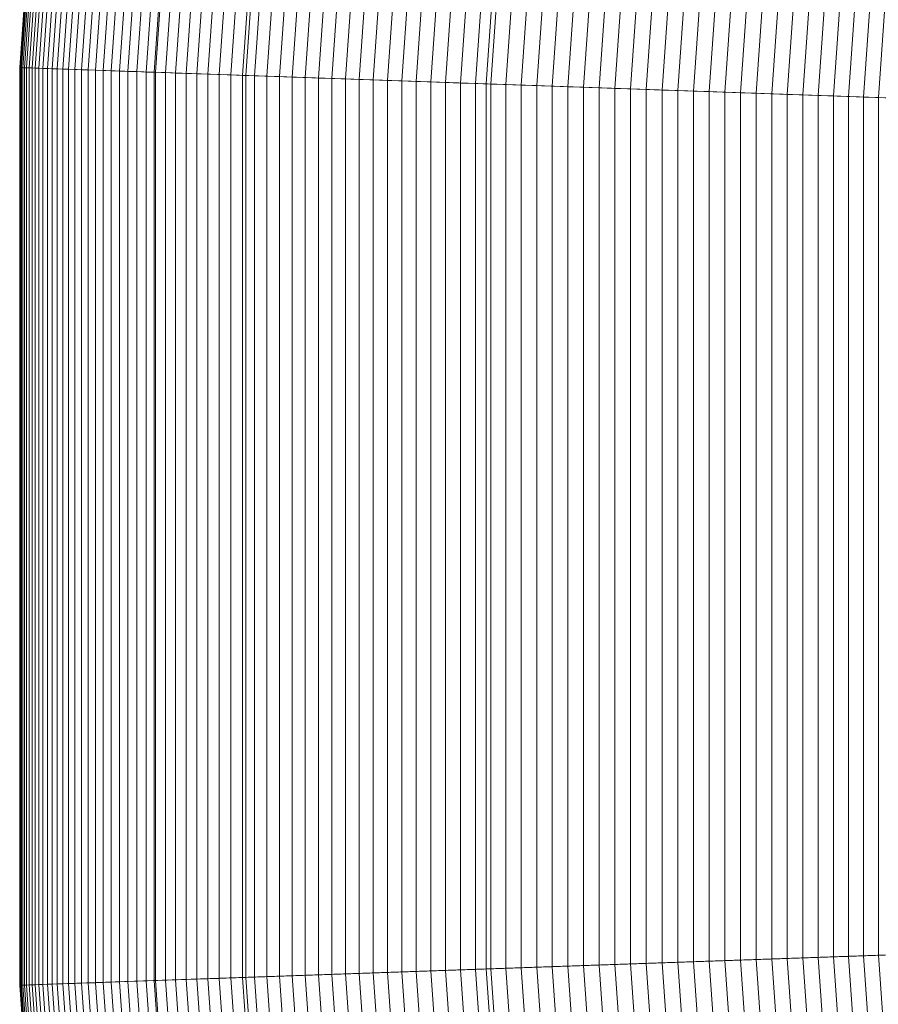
# Model space of a CAD drawing. Header units: centimetres. Extents: x -21.9 to 23.1, y -23 to 22.
# Tile 35 of 191: x -21.9 to -20.4, y -1.3 to 0.4. Entities that reach past the tile are written whole.
import ezdxf

# ---------------------------------------------------------------- set-up
doc = ezdxf.new("R2010")
doc.units = ezdxf.units.CM
doc.header["$LTSCALE"] = 2.54
doc.layers.add('Lucido design-1', color=7, linetype='Continuous')

# ---------------------------------------------------------------- blocks, each defined once
blk = doc.blocks.new('Gruppo-2-1')
at = {"color": 5, "linetype": 'Continuous', "lineweight": 9}
for points in [[(-21.784, 1.8408, -1001.3271), (-21.8935, 0.2749, -1001.3271), (-11.5099, -0.0877, -1001.3271), (-11.451, 0.7548, -1001.3271)], [(-21.784, 1.8408, -1010.1271), (-21.8935, 0.2749, -1010.1271), (-21.8935, 0.2749, -1001.3271), (-21.784, 1.8408, -1001.3271)], [(-20.9896, 1.7574, -1010.1271), (-21.0953, 0.247, -1010.1271), (-21.8935, 0.2749, -1010.1271), (-21.784, 1.8408, -1010.1271)], [(-21.784, 1.8408, -924.0271), (-21.8935, 0.2749, -924.0271), (-21.8932, 0.2749, -924.0001), (-21.7837, 1.8408, -924.0001)], [(-21.784, 1.8408, -940.9271), (-21.8935, 0.2749, -940.9271), (-21.8935, 0.2749, -924.0271), (-21.784, 1.8408, -924.0271)], [(-21.3991, 1.8004, -940.9271), (-21.5067, 0.2614, -940.9271), (-21.8935, 0.2749, -940.9271), (-21.784, 1.8408, -940.9271)], [(-21.7837, 1.8408, -924.0001), (-21.8932, 0.2749, -924.0001), (-21.8922, 0.2748, -923.9731), (-21.7827, 1.8407, -923.9731)], [(-21.7827, 1.8407, -923.9731), (-21.8922, 0.2748, -923.9731), (-21.8906, 0.2748, -923.9462), (-21.7811, 1.8405, -923.9462)], [(-21.7811, 1.8405, -923.9462), (-21.8906, 0.2748, -923.9462), (-21.8882, 0.2747, -923.9193), (-21.7788, 1.8403, -923.9193)], [(-21.7788, 1.8403, -923.9193), (-21.8882, 0.2747, -923.9193), (-21.8853, 0.2746, -923.8924), (-21.7758, 1.84, -923.8924)], [(-21.7758, 1.84, -923.8924), (-21.8853, 0.2746, -923.8924), (-21.8816, 0.2745, -923.8657), (-21.7722, 1.8396, -923.8657)], [(-21.7722, 1.8396, -923.8657), (-21.8816, 0.2745, -923.8657), (-21.8774, 0.2743, -923.839), (-21.7679, 1.8392, -923.839)], [(-21.7679, 1.8392, -923.839), (-21.8774, 0.2743, -923.839), (-21.8724, 0.2742, -923.8125), (-21.763, 1.8386, -923.8125)], [(-21.763, 1.8386, -923.8125), (-21.8724, 0.2742, -923.8125), (-21.8668, 0.274, -923.7861), (-21.7575, 1.8381, -923.7861)], [(-21.7575, 1.8381, -923.7861), (-21.8668, 0.274, -923.7861), (-21.8606, 0.2737, -923.7598), (-21.7513, 1.8374, -923.7598)], [(-21.7513, 1.8374, -923.7598), (-21.8606, 0.2737, -923.7598), (-21.8537, 0.2735, -923.7337), (-21.7444, 1.8367, -923.7337)], [(-21.7444, 1.8367, -923.7337), (-21.8537, 0.2735, -923.7337), (-21.8462, 0.2732, -923.7078), (-21.7369, 1.8359, -923.7078)], [(-21.7369, 1.8359, -923.7078), (-21.8462, 0.2732, -923.7078), (-21.8381, 0.273, -923.6821), (-21.7288, 1.835, -923.6821)], [(-21.7288, 1.835, -923.6821), (-21.8381, 0.273, -923.6821), (-21.8293, 0.2726, -923.6565), (-21.7201, 1.8341, -923.6565)], [(-21.7201, 1.8341, -923.6565), (-21.8293, 0.2726, -923.6565), (-21.8199, 0.2723, -923.6312), (-21.7107, 1.8331, -923.6312)], [(-21.7107, 1.8331, -923.6312), (-21.8199, 0.2723, -923.6312), (-21.8099, 0.272, -923.6062), (-21.7008, 1.8321, -923.6062)], [(-21.7008, 1.8321, -923.6062), (-21.8099, 0.272, -923.6062), (-21.7992, 0.2716, -923.5814), (-21.6902, 1.831, -923.5814)], [(-21.6902, 1.831, -923.5814), (-21.7992, 0.2716, -923.5814), (-21.788, 0.2712, -923.5568), (-21.679, 1.8298, -923.5568)], [(-21.679, 1.8298, -923.5568), (-21.788, 0.2712, -923.5568), (-21.7762, 0.2708, -923.5326), (-21.6672, 1.8286, -923.5326)], [(-21.6672, 1.8286, -923.5326), (-21.7762, 0.2708, -923.5326), (-21.7638, 0.2704, -923.5086), (-21.6549, 1.8273, -923.5086)], [(-21.6549, 1.8273, -923.5086), (-21.7638, 0.2704, -923.5086), (-21.7507, 0.2699, -923.485), (-21.6419, 1.8259, -923.485)], [(-21.6419, 1.8259, -923.485), (-21.7507, 0.2699, -923.485), (-21.7372, 0.2694, -923.4616), (-21.6284, 1.8245, -923.4616)], [(-21.6284, 1.8245, -923.4616), (-21.7372, 0.2694, -923.4616), (-21.723, 0.2689, -923.4387), (-21.6143, 1.823, -923.4387)], [(-21.6143, 1.823, -923.4387), (-21.723, 0.2689, -923.4387), (-21.7083, 0.2684, -923.416), (-21.5997, 1.8215, -923.416)], [(-21.5997, 1.8215, -923.416), (-21.7083, 0.2684, -923.416), (-21.693, 0.2679, -923.3938), (-21.5845, 1.8199, -923.3938)], [(-21.5845, 1.8199, -923.3938), (-21.693, 0.2679, -923.3938), (-21.6772, 0.2673, -923.3719), (-21.5688, 1.8182, -923.3719)], [(-21.5688, 1.8182, -923.3719), (-21.6772, 0.2673, -923.3719), (-21.6609, 0.2668, -923.3504), (-21.5525, 1.8165, -923.3504)], [(-21.5553, 1.8168, -941.3271), (-21.6637, 0.2669, -941.3271), (-21.6637, 0.2669, -1000.9271), (-21.5553, 1.8168, -1000.9271)], [(-21.3991, 1.8004, -941.3271), (-21.5067, 0.2614, -941.3271), (-21.6637, 0.2669, -941.3271), (-21.5553, 1.8168, -941.3271)], [(-21.5553, 1.8168, -1000.9271), (-21.6637, 0.2669, -1000.9271), (-21.5067, 0.2614, -1000.9271), (-21.3991, 1.8004, -1000.9271)], [(-21.5525, 1.8165, -923.3504), (-21.6609, 0.2668, -923.3504), (-21.644, 0.2662, -923.3293), (-21.5358, 1.8148, -923.3293)], [(-21.5358, 1.8148, -923.3293), (-21.644, 0.2662, -923.3293), (-21.6267, 0.2656, -923.3087), (-21.5185, 1.8129, -923.3087)], [(-21.5185, 1.8129, -923.3087), (-21.6267, 0.2656, -923.3087), (-21.6088, 0.2649, -923.2885), (-21.5007, 1.8111, -923.2885)], [(-21.5007, 1.8111, -923.2885), (-21.6088, 0.2649, -923.2885), (-21.5904, 0.2643, -923.2687), (-21.4824, 1.8091, -923.2687)], [(-21.4824, 1.8091, -923.2687), (-21.5904, 0.2643, -923.2687), (-21.5716, 0.2636, -923.2494), (-21.4637, 1.8072, -923.2494)], [(-21.4637, 1.8072, -923.2494), (-21.5716, 0.2636, -923.2494), (-21.5523, 0.263, -923.2305), (-21.4445, 1.8052, -923.2305)], [(-21.4445, 1.8052, -923.2305), (-21.5523, 0.263, -923.2305), (-21.5325, 0.2623, -923.2122), (-21.4248, 1.8031, -923.2122)], [(-21.4248, 1.8031, -923.2122), (-21.5325, 0.2623, -923.2122), (-21.5123, 0.2616, -923.1943), (-21.4047, 1.801, -923.1943)], [(-21.4047, 1.801, -923.1943), (-21.5123, 0.2616, -923.1943), (-21.4917, 0.2609, -923.1769), (-21.3841, 1.7988, -923.1769)], [(-21.3991, 1.8004, -940.4271), (-21.5067, 0.2614, -940.4271), (-21.5067, 0.2614, -941.3271), (-21.3991, 1.8004, -941.3271)], [(-9.3625, 0.5353, -940.4271), (-9.4111, -0.161, -940.4271), (-21.5067, 0.2614, -940.4271), (-21.3991, 1.8004, -940.4271)], [(-21.3991, 1.8004, -1001.3271), (-21.5067, 0.2614, -1001.3271), (-11.5099, -0.0877, -1001.3271), (-11.451, 0.7548, -1001.3271)], [(-21.3991, 1.8004, -1000.9271), (-21.5067, 0.2614, -1000.9271), (-21.5067, 0.2614, -1001.3271), (-21.3991, 1.8004, -1001.3271)], [(-21.3991, 1.8004, -940.4271), (-21.5067, 0.2614, -940.4271), (-21.5067, 0.2614, -940.9271), (-21.3991, 1.8004, -940.9271)], [(-9.3625, 0.5353, -940.4271), (-9.4111, -0.161, -940.4271), (-21.5067, 0.2614, -940.4271), (-21.3991, 1.8004, -940.4271)], [(-21.3841, 1.7988, -923.1769), (-21.4917, 0.2609, -923.1769), (-21.4706, 0.2601, -923.16), (-21.3632, 1.7966, -923.16)], [(-21.3632, 1.7966, -923.16), (-21.4706, 0.2601, -923.16), (-21.4492, 0.2594, -923.1437), (-21.3418, 1.7944, -923.1437)], [(-21.3418, 1.7944, -923.1437), (-21.4492, 0.2594, -923.1437), (-21.4273, 0.2586, -923.1279), (-21.3201, 1.7921, -923.1279)], [(-21.3201, 1.7921, -923.1279), (-21.4273, 0.2586, -923.1279), (-21.405, 0.2578, -923.1126), (-21.2979, 1.7898, -923.1126)], [(-21.2979, 1.7898, -923.1126), (-21.405, 0.2578, -923.1126), (-21.3824, 0.257, -923.0979), (-21.2754, 1.7874, -923.0979)], [(-21.2754, 1.7874, -923.0979), (-21.3824, 0.257, -923.0979), (-21.3595, 0.2562, -923.0837), (-21.2526, 1.785, -923.0837)], [(-21.2526, 1.785, -923.0837), (-21.3595, 0.2562, -923.0837), (-21.3362, 0.2554, -923.0701), (-21.2294, 1.7825, -923.0701)], [(-21.2294, 1.7825, -923.0701), (-21.3362, 0.2554, -923.0701), (-21.3125, 0.2546, -923.0571), (-21.2059, 1.7801, -923.0571)], [(-21.2059, 1.7801, -923.0571), (-21.3125, 0.2546, -923.0571), (-21.2886, 0.2538, -923.0447), (-21.182, 1.7776, -923.0447)], [(-21.182, 1.7776, -923.0447), (-21.2886, 0.2538, -923.0447), (-21.2643, 0.2529, -923.0328), (-21.1579, 1.775, -923.0328)], [(-21.1579, 1.775, -923.0328), (-21.2643, 0.2529, -923.0328), (-21.2398, 0.2521, -923.0216), (-21.1335, 1.7725, -923.0216)], [(-21.1335, 1.7725, -923.0216), (-21.2398, 0.2521, -923.0216), (-21.215, 0.2512, -923.011), (-21.1088, 1.7699, -923.011)], [(-21.1088, 1.7699, -923.011), (-21.215, 0.2512, -923.011), (-21.19, 0.2503, -923.0009), (-21.0839, 1.7673, -923.0009)], [(-21.0839, 1.7673, -923.0009), (-21.19, 0.2503, -923.0009), (-21.1647, 0.2494, -922.9915), (-21.0587, 1.7646, -922.9915)], [(-21.0587, 1.7646, -922.9915), (-21.1647, 0.2494, -922.9915), (-21.1392, 0.2485, -922.9828), (-21.0334, 1.7619, -922.9828)], [(-21.0334, 1.7619, -922.9828), (-21.1392, 0.2485, -922.9828), (-21.1135, 0.2476, -922.9746), (-21.0078, 1.7593, -922.9746)], [(-21.0078, 1.7593, -922.9746), (-21.1135, 0.2476, -922.9746), (-21.0876, 0.2467, -922.9671), (-20.982, 1.7565, -922.9671)], [(-20.9896, 1.7574, -1010.9271), (-21.0953, 0.247, -1010.9271), (-21.0953, 0.247, -1010.1271), (-20.9896, 1.7574, -1010.1271)], [(-11.451, 0.7548, -1010.9271), (-11.5099, -0.0877, -1010.9271), (-21.0953, 0.247, -1010.9271), (-20.9896, 1.7574, -1010.9271)], [(-20.982, 1.7565, -922.9671), (-21.0876, 0.2467, -922.9671), (-21.0615, 0.2458, -922.9602), (-20.956, 1.7538, -922.9602)], [(-20.956, 1.7538, -922.9602), (-21.0615, 0.2458, -922.9602), (-21.0352, 0.2449, -922.954), (-20.9299, 1.7511, -922.954)], [(-20.9299, 1.7511, -922.954), (-21.0352, 0.2449, -922.954), (-21.0088, 0.244, -922.9484), (-20.9036, 1.7483, -922.9484)], [(-20.9036, 1.7483, -922.9484), (-21.0088, 0.244, -922.9484), (-20.9823, 0.2431, -922.9434), (-20.8772, 1.7455, -922.9434)], [(-20.8772, 1.7455, -922.9434), (-20.9823, 0.2431, -922.9434), (-20.9557, 0.2421, -922.9392), (-20.8507, 1.7428, -922.9392)], [(-20.8507, 1.7428, -922.9392), (-20.9557, 0.2421, -922.9392), (-20.9289, 0.2412, -922.9355), (-20.8241, 1.74, -922.9355)], [(-20.8241, 1.74, -922.9355), (-20.9289, 0.2412, -922.9355), (-20.9021, 0.2403, -922.9325), (-20.7975, 1.7372, -922.9325)], [(-20.7975, 1.7372, -922.9325), (-20.9021, 0.2403, -922.9325), (-20.8753, 0.2393, -922.9302), (-20.7707, 1.7343, -922.9302)], [(-20.7707, 1.7343, -922.9302), (-20.8753, 0.2393, -922.9302), (-20.8483, 0.2384, -922.9286), (-20.7439, 1.7315, -922.9286)], [(-20.7439, 1.7315, -922.9286), (-20.8483, 0.2384, -922.9286), (-20.8214, 0.2374, -922.9276), (-20.7171, 1.7287, -922.9276)], [(-20.7171, 1.7287, -922.9276), (-20.8214, 0.2374, -922.9276), (-20.7944, 0.2365, -922.9271), (-20.6903, 1.7259, -922.9271)], [(-20.6903, 1.7259, -922.9271), (-20.7944, 0.2365, -922.9271), (-20.6903, 1.7259, -922.9271)], [(-20.6903, 1.7259, -922.9271), (-20.7944, 0.2365, -922.9271), (-20.7944, 0.2365, -922.9271)], [(-20.6903, 1.7259, -922.9271), (-20.7944, 0.2365, -922.9271), (-20.7674, 0.2356, -922.9276), (-20.6634, 1.7231, -922.9276)], [(-20.6634, 1.7231, -922.9276), (-20.7674, 0.2356, -922.9276), (-20.7405, 0.2346, -922.9286), (-20.6366, 1.7202, -922.9286)], [(-20.6366, 1.7202, -922.9286), (-20.7405, 0.2346, -922.9286), (-20.7135, 0.2337, -922.9302), (-20.6098, 1.7174, -922.9302)], [(-20.6098, 1.7174, -922.9302), (-20.7135, 0.2337, -922.9302), (-20.6867, 0.2327, -922.9325), (-20.583, 1.7146, -922.9325)], [(-20.583, 1.7146, -922.9325), (-20.6867, 0.2327, -922.9325), (-20.6599, 0.2318, -922.9355), (-20.5564, 1.7118, -922.9355)], [(-20.5564, 1.7118, -922.9355), (-20.6599, 0.2318, -922.9355), (-20.6331, 0.2309, -922.9392), (-20.5298, 1.709, -922.9392)], [(-20.5298, 1.709, -922.9392), (-20.6331, 0.2309, -922.9392), (-20.6065, 0.2299, -922.9434), (-20.5033, 1.7062, -922.9434)], [(-20.5033, 1.7062, -922.9434), (-20.6065, 0.2299, -922.9434), (-20.58, 0.229, -922.9484), (-20.4769, 1.7035, -922.9484)], [(-20.4769, 1.7035, -922.9484), (-20.58, 0.229, -922.9484), (-20.5536, 0.2281, -922.954), (-20.4506, 1.7007, -922.954)], [(-20.4506, 1.7007, -922.954), (-20.5536, 0.2281, -922.954), (-20.5273, 0.2272, -922.9602), (-20.4245, 1.698, -922.9602)], [(-20.4245, 1.698, -922.9602), (-20.5273, 0.2272, -922.9602), (-20.5012, 0.2263, -922.9671), (-20.3985, 1.6952, -922.9671)], [(-20.3985, 1.6952, -922.9671), (-20.5012, 0.2263, -922.9671), (-20.4753, 0.2254, -922.9746), (-20.3727, 1.6925, -922.9746)], [(-20.3727, 1.6925, -922.9746), (-20.4753, 0.2254, -922.9746), (-20.4496, 0.2245, -922.9828), (-20.3472, 1.6898, -922.9828)], [(-20.3472, 1.6898, -922.9828), (-20.4496, 0.2245, -922.9828), (-20.4241, 0.2236, -922.9915), (-20.3218, 1.6872, -922.9915)], [(-21.8935, 0.2749, -1001.3271), (-21.8935, -1.2949, -1001.3271), (-11.5099, -0.9323, -1001.3271), (-11.5099, -0.0877, -1001.3271)], [(-21.8935, 0.2749, -1010.1271), (-21.8935, -1.2949, -1010.1271), (-21.8935, -1.2949, -1001.3271), (-21.8935, 0.2749, -1001.3271)], [(-21.0953, 0.247, -1010.1271), (-21.0953, -1.267, -1010.1271), (-21.8935, -1.2949, -1010.1271), (-21.8935, 0.2749, -1010.1271)], [(-21.8935, 0.2749, -924.0271), (-21.8935, -1.2949, -924.0271), (-21.8932, -1.2949, -924.0001), (-21.8932, 0.2749, -924.0001)], [(-21.8935, 0.2749, -940.9271), (-21.8935, -1.2949, -940.9271), (-21.8935, -1.2949, -924.0271), (-21.8935, 0.2749, -924.0271)], [(-21.5067, 0.2614, -940.9271), (-21.5067, -1.2814, -940.9271), (-21.8935, -1.2949, -940.9271), (-21.8935, 0.2749, -940.9271)], [(-21.8932, 0.2749, -924.0001), (-21.8932, -1.2949, -924.0001), (-21.8922, -1.2948, -923.9731), (-21.8922, 0.2748, -923.9731)], [(-21.8922, 0.2748, -923.9731), (-21.8922, -1.2948, -923.9731), (-21.8906, -1.2948, -923.9462), (-21.8906, 0.2748, -923.9462)], [(-21.8906, 0.2748, -923.9462), (-21.8906, -1.2948, -923.9462), (-21.8882, -1.2947, -923.9193), (-21.8882, 0.2747, -923.9193)], [(-21.8882, 0.2747, -923.9193), (-21.8882, -1.2947, -923.9193), (-21.8853, -1.2946, -923.8924), (-21.8853, 0.2746, -923.8924)], [(-21.8853, 0.2746, -923.8924), (-21.8853, -1.2946, -923.8924), (-21.8816, -1.2945, -923.8657), (-21.8816, 0.2745, -923.8657)], [(-21.8816, 0.2745, -923.8657), (-21.8816, -1.2945, -923.8657), (-21.8774, -1.2943, -923.839), (-21.8774, 0.2743, -923.839)], [(-21.8774, 0.2743, -923.839), (-21.8774, -1.2943, -923.839), (-21.8724, -1.2942, -923.8125), (-21.8724, 0.2742, -923.8125)], [(-21.8724, 0.2742, -923.8125), (-21.8724, -1.2942, -923.8125), (-21.8668, -1.294, -923.7861), (-21.8668, 0.274, -923.7861)], [(-21.8668, 0.274, -923.7861), (-21.8668, -1.294, -923.7861), (-21.8606, -1.2937, -923.7598), (-21.8606, 0.2737, -923.7598)], [(-21.8606, 0.2737, -923.7598), (-21.8606, -1.2937, -923.7598), (-21.8537, -1.2935, -923.7337), (-21.8537, 0.2735, -923.7337)], [(-21.8537, 0.2735, -923.7337), (-21.8537, -1.2935, -923.7337), (-21.8462, -1.2932, -923.7078), (-21.8462, 0.2732, -923.7078)], [(-21.8462, 0.2732, -923.7078), (-21.8462, -1.2932, -923.7078), (-21.8381, -1.293, -923.6821), (-21.8381, 0.273, -923.6821)], [(-21.8381, 0.273, -923.6821), (-21.8381, -1.293, -923.6821), (-21.8293, -1.2926, -923.6565), (-21.8293, 0.2726, -923.6565)], [(-21.8293, 0.2726, -923.6565), (-21.8293, -1.2926, -923.6565), (-21.8199, -1.2923, -923.6312), (-21.8199, 0.2723, -923.6312)], [(-21.8199, 0.2723, -923.6312), (-21.8199, -1.2923, -923.6312), (-21.8099, -1.292, -923.6062), (-21.8099, 0.272, -923.6062)], [(-21.8099, 0.272, -923.6062), (-21.8099, -1.292, -923.6062), (-21.7992, -1.2916, -923.5814), (-21.7992, 0.2716, -923.5814)], [(-21.7992, 0.2716, -923.5814), (-21.7992, -1.2916, -923.5814), (-21.788, -1.2912, -923.5568), (-21.788, 0.2712, -923.5568)], [(-21.788, 0.2712, -923.5568), (-21.788, -1.2912, -923.5568), (-21.7762, -1.2908, -923.5326), (-21.7762, 0.2708, -923.5326)], [(-21.7762, 0.2708, -923.5326), (-21.7762, -1.2908, -923.5326), (-21.7638, -1.2904, -923.5086), (-21.7638, 0.2704, -923.5086)], [(-21.7638, 0.2704, -923.5086), (-21.7638, -1.2904, -923.5086), (-21.7507, -1.2899, -923.485), (-21.7507, 0.2699, -923.485)], [(-21.7507, 0.2699, -923.485), (-21.7507, -1.2899, -923.485), (-21.7372, -1.2894, -923.4616), (-21.7372, 0.2694, -923.4616)], [(-21.7372, 0.2694, -923.4616), (-21.7372, -1.2894, -923.4616), (-21.723, -1.2889, -923.4387), (-21.723, 0.2689, -923.4387)], [(-21.723, 0.2689, -923.4387), (-21.723, -1.2889, -923.4387), (-21.7083, -1.2884, -923.416), (-21.7083, 0.2684, -923.416)], [(-21.7083, 0.2684, -923.416), (-21.7083, -1.2884, -923.416), (-21.693, -1.2879, -923.3938), (-21.693, 0.2679, -923.3938)], [(-21.693, 0.2679, -923.3938), (-21.693, -1.2879, -923.3938), (-21.6772, -1.2873, -923.3719), (-21.6772, 0.2673, -923.3719)], [(-21.6772, 0.2673, -923.3719), (-21.6772, -1.2873, -923.3719), (-21.6609, -1.2868, -923.3504), (-21.6609, 0.2668, -923.3504)], [(-21.6637, 0.2669, -941.3271), (-21.6637, -1.2869, -941.3271), (-21.6637, -1.2869, -1000.9271), (-21.6637, 0.2669, -1000.9271)], [(-21.5067, 0.2614, -941.3271), (-21.5067, -1.2814, -941.3271), (-21.6637, -1.2869, -941.3271), (-21.6637, 0.2669, -941.3271)], [(-21.6637, 0.2669, -1000.9271), (-21.6637, -1.2869, -1000.9271), (-21.5067, -1.2814, -1000.9271), (-21.5067, 0.2614, -1000.9271)], [(-21.6609, 0.2668, -923.3504), (-21.6609, -1.2868, -923.3504), (-21.644, -1.2862, -923.3293), (-21.644, 0.2662, -923.3293)], [(-21.644, 0.2662, -923.3293), (-21.644, -1.2862, -923.3293), (-21.6267, -1.2856, -923.3087), (-21.6267, 0.2656, -923.3087)], [(-21.6267, 0.2656, -923.3087), (-21.6267, -1.2856, -923.3087), (-21.6088, -1.2849, -923.2885), (-21.6088, 0.2649, -923.2885)], [(-21.6088, 0.2649, -923.2885), (-21.6088, -1.2849, -923.2885), (-21.5904, -1.2843, -923.2687), (-21.5904, 0.2643, -923.2687)], [(-21.5904, 0.2643, -923.2687), (-21.5904, -1.2843, -923.2687), (-21.5716, -1.2836, -923.2494), (-21.5716, 0.2636, -923.2494)], [(-21.5716, 0.2636, -923.2494), (-21.5716, -1.2836, -923.2494), (-21.5523, -1.283, -923.2305), (-21.5523, 0.263, -923.2305)], [(-21.5523, 0.263, -923.2305), (-21.5523, -1.283, -923.2305), (-21.5325, -1.2823, -923.2122), (-21.5325, 0.2623, -923.2122)], [(-21.5325, 0.2623, -923.2122), (-21.5325, -1.2823, -923.2122), (-21.5123, -1.2816, -923.1943), (-21.5123, 0.2616, -923.1943)], [(-21.5123, 0.2616, -923.1943), (-21.5123, -1.2816, -923.1943), (-21.4917, -1.2809, -923.1769), (-21.4917, 0.2609, -923.1769)], [(-21.5067, 0.2614, -940.4271), (-21.5067, -1.2814, -940.4271), (-21.5067, -1.2814, -941.3271), (-21.5067, 0.2614, -941.3271)], [(-9.4111, -0.161, -940.4271), (-9.4111, -0.859, -940.4271), (-21.5067, -1.2814, -940.4271), (-21.5067, 0.2614, -940.4271)], [(-21.5067, 0.2614, -1001.3271), (-21.5067, -1.2814, -1001.3271), (-11.5099, -0.9323, -1001.3271), (-11.5099, -0.0877, -1001.3271)], [(-21.5067, 0.2614, -1000.9271), (-21.5067, -1.2814, -1000.9271), (-21.5067, -1.2814, -1001.3271), (-21.5067, 0.2614, -1001.3271)], [(-21.5067, 0.2614, -940.4271), (-21.5067, -1.2814, -940.4271), (-21.5067, -1.2814, -940.9271), (-21.5067, 0.2614, -940.9271)], [(-9.4111, -0.161, -940.4271), (-9.4111, -0.859, -940.4271), (-21.5067, -1.2814, -940.4271), (-21.5067, 0.2614, -940.4271)], [(-21.4917, 0.2609, -923.1769), (-21.4917, -1.2809, -923.1769), (-21.4706, -1.2801, -923.16), (-21.4706, 0.2601, -923.16)], [(-21.4706, 0.2601, -923.16), (-21.4706, -1.2801, -923.16), (-21.4492, -1.2794, -923.1437), (-21.4492, 0.2594, -923.1437)], [(-21.4492, 0.2594, -923.1437), (-21.4492, -1.2794, -923.1437), (-21.4273, -1.2786, -923.1279), (-21.4273, 0.2586, -923.1279)], [(-21.4273, 0.2586, -923.1279), (-21.4273, -1.2786, -923.1279), (-21.405, -1.2778, -923.1126), (-21.405, 0.2578, -923.1126)], [(-21.405, 0.2578, -923.1126), (-21.405, -1.2778, -923.1126), (-21.3824, -1.277, -923.0979), (-21.3824, 0.257, -923.0979)], [(-21.3824, 0.257, -923.0979), (-21.3824, -1.277, -923.0979), (-21.3595, -1.2762, -923.0837), (-21.3595, 0.2562, -923.0837)], [(-21.3595, 0.2562, -923.0837), (-21.3595, -1.2762, -923.0837), (-21.3362, -1.2754, -923.0701), (-21.3362, 0.2554, -923.0701)], [(-21.3362, 0.2554, -923.0701), (-21.3362, -1.2754, -923.0701), (-21.3125, -1.2746, -923.0571), (-21.3125, 0.2546, -923.0571)], [(-21.3125, 0.2546, -923.0571), (-21.3125, -1.2746, -923.0571), (-21.2886, -1.2738, -923.0447), (-21.2886, 0.2538, -923.0447)], [(-21.2886, 0.2538, -923.0447), (-21.2886, -1.2738, -923.0447), (-21.2643, -1.2729, -923.0328), (-21.2643, 0.2529, -923.0328)], [(-21.2643, 0.2529, -923.0328), (-21.2643, -1.2729, -923.0328), (-21.2398, -1.2721, -923.0216), (-21.2398, 0.2521, -923.0216)], [(-21.2398, 0.2521, -923.0216), (-21.2398, -1.2721, -923.0216), (-21.215, -1.2712, -923.011), (-21.215, 0.2512, -923.011)], [(-21.215, 0.2512, -923.011), (-21.215, -1.2712, -923.011), (-21.19, -1.2703, -923.0009), (-21.19, 0.2503, -923.0009)], [(-21.19, 0.2503, -923.0009), (-21.19, -1.2703, -923.0009), (-21.1647, -1.2694, -922.9915), (-21.1647, 0.2494, -922.9915)], [(-21.1647, 0.2494, -922.9915), (-21.1647, -1.2694, -922.9915), (-21.1392, -1.2685, -922.9828), (-21.1392, 0.2485, -922.9828)], [(-21.1392, 0.2485, -922.9828), (-21.1392, -1.2685, -922.9828), (-21.1135, -1.2676, -922.9746), (-21.1135, 0.2476, -922.9746)], [(-21.1135, 0.2476, -922.9746), (-21.1135, -1.2676, -922.9746), (-21.0876, -1.2667, -922.9671), (-21.0876, 0.2467, -922.9671)], [(-21.0953, 0.247, -1010.9271), (-21.0953, -1.267, -1010.9271), (-21.0953, -1.267, -1010.1271), (-21.0953, 0.247, -1010.1271)], [(-11.5099, -0.0877, -1010.9271), (-11.5099, -0.9323, -1010.9271), (-21.0953, -1.267, -1010.9271), (-21.0953, 0.247, -1010.9271)], [(-21.0876, 0.2467, -922.9671), (-21.0876, -1.2667, -922.9671), (-21.0615, -1.2658, -922.9602), (-21.0615, 0.2458, -922.9602)], [(-21.0615, 0.2458, -922.9602), (-21.0615, -1.2658, -922.9602), (-21.0352, -1.2649, -922.954), (-21.0352, 0.2449, -922.954)], [(-21.0352, 0.2449, -922.954), (-21.0352, -1.2649, -922.954), (-21.0088, -1.264, -922.9484), (-21.0088, 0.244, -922.9484)], [(-21.0088, 0.244, -922.9484), (-21.0088, -1.264, -922.9484), (-20.9823, -1.2631, -922.9434), (-20.9823, 0.2431, -922.9434)], [(-20.9823, 0.2431, -922.9434), (-20.9823, -1.2631, -922.9434), (-20.9557, -1.2621, -922.9392), (-20.9557, 0.2421, -922.9392)], [(-20.9557, 0.2421, -922.9392), (-20.9557, -1.2621, -922.9392), (-20.9289, -1.2612, -922.9355), (-20.9289, 0.2412, -922.9355)], [(-20.9289, 0.2412, -922.9355), (-20.9289, -1.2612, -922.9355), (-20.9021, -1.2603, -922.9325), (-20.9021, 0.2403, -922.9325)], [(-20.9021, 0.2403, -922.9325), (-20.9021, -1.2603, -922.9325), (-20.8753, -1.2593, -922.9302), (-20.8753, 0.2393, -922.9302)], [(-20.8753, 0.2393, -922.9302), (-20.8753, -1.2593, -922.9302), (-20.8483, -1.2584, -922.9286), (-20.8483, 0.2384, -922.9286)], [(-20.8483, 0.2384, -922.9286), (-20.8483, -1.2584, -922.9286), (-20.8214, -1.2574, -922.9276), (-20.8214, 0.2374, -922.9276)], [(-20.8214, 0.2374, -922.9276), (-20.8214, -1.2574, -922.9276), (-20.7944, -1.2565, -922.9271), (-20.7944, 0.2365, -922.9271)], [(-20.7944, 0.2365, -922.9271), (-20.7944, -1.2565, -922.9271), (-20.7944, 0.2365, -922.9271)], [(-20.7944, 0.2365, -922.9271), (-20.7944, -1.2565, -922.9271), (-20.7944, -1.2565, -922.9271)], [(-20.7944, 0.2365, -922.9271), (-20.7944, -1.2565, -922.9271), (-20.7674, -1.2556, -922.9276), (-20.7674, 0.2356, -922.9276)], [(-20.7674, 0.2356, -922.9276), (-20.7674, -1.2556, -922.9276), (-20.7405, -1.2546, -922.9286), (-20.7405, 0.2346, -922.9286)], [(-20.7405, 0.2346, -922.9286), (-20.7405, -1.2546, -922.9286), (-20.7135, -1.2537, -922.9302), (-20.7135, 0.2337, -922.9302)], [(-20.7135, 0.2337, -922.9302), (-20.7135, -1.2537, -922.9302), (-20.6867, -1.2527, -922.9325), (-20.6867, 0.2327, -922.9325)], [(-20.6867, 0.2327, -922.9325), (-20.6867, -1.2527, -922.9325), (-20.6599, -1.2518, -922.9355), (-20.6599, 0.2318, -922.9355)], [(-20.6599, 0.2318, -922.9355), (-20.6599, -1.2518, -922.9355), (-20.6331, -1.2509, -922.9392), (-20.6331, 0.2309, -922.9392)], [(-20.6331, 0.2309, -922.9392), (-20.6331, -1.2509, -922.9392), (-20.6065, -1.2499, -922.9434), (-20.6065, 0.2299, -922.9434)], [(-20.6065, 0.2299, -922.9434), (-20.6065, -1.2499, -922.9434), (-20.58, -1.249, -922.9484), (-20.58, 0.229, -922.9484)], [(-20.58, 0.229, -922.9484), (-20.58, -1.249, -922.9484), (-20.5536, -1.2481, -922.954), (-20.5536, 0.2281, -922.954)], [(-20.5536, 0.2281, -922.954), (-20.5536, -1.2481, -922.954), (-20.5273, -1.2472, -922.9602), (-20.5273, 0.2272, -922.9602)], [(-20.5273, 0.2272, -922.9602), (-20.5273, -1.2472, -922.9602), (-20.5012, -1.2463, -922.9671), (-20.5012, 0.2263, -922.9671)], [(-20.5012, 0.2263, -922.9671), (-20.5012, -1.2463, -922.9671), (-20.4753, -1.2454, -922.9746), (-20.4753, 0.2254, -922.9746)], [(-20.4753, 0.2254, -922.9746), (-20.4753, -1.2454, -922.9746), (-20.4496, -1.2445, -922.9828), (-20.4496, 0.2245, -922.9828)], [(-20.4496, 0.2245, -922.9828), (-20.4496, -1.2445, -922.9828), (-20.4241, -1.2436, -922.9915), (-20.4241, 0.2236, -922.9915)], [(-9.4111, -0.859, -940.4271), (-9.3625, -1.5553, -940.4271), (-21.3991, -2.8204, -940.4271), (-21.5067, -1.2814, -940.4271)], [(-9.4111, -0.859, -940.4271), (-9.3625, -1.5553, -940.4271), (-21.3991, -2.8204, -940.4271), (-21.5067, -1.2814, -940.4271)], [(-21.8935, -1.2949, -1001.3271), (-21.784, -2.8608, -1001.3271), (-11.451, -1.7748, -1001.3271), (-11.5099, -0.9323, -1001.3271)], [(-21.5067, -1.2814, -1001.3271), (-21.3991, -2.8204, -1001.3271), (-11.451, -1.7748, -1001.3271), (-11.5099, -0.9323, -1001.3271)], [(-11.5099, -0.9323, -1010.9271), (-11.451, -1.7748, -1010.9271), (-20.9896, -2.7774, -1010.9271), (-21.0953, -1.267, -1010.9271)], [(-20.5273, -1.2472, -922.9602), (-20.4245, -2.718, -922.9602), (-20.3985, -2.7152, -922.9671), (-20.5012, -1.2463, -922.9671)], [(-20.5012, -1.2463, -922.9671), (-20.3985, -2.7152, -922.9671), (-20.3727, -2.7125, -922.9746), (-20.4753, -1.2454, -922.9746)], [(-20.4753, -1.2454, -922.9746), (-20.3727, -2.7125, -922.9746), (-20.3472, -2.7098, -922.9828), (-20.4496, -1.2445, -922.9828)], [(-20.4496, -1.2445, -922.9828), (-20.3472, -2.7098, -922.9828), (-20.3218, -2.7072, -922.9915), (-20.4241, -1.2436, -922.9915)], [(-21.0088, -1.264, -922.9484), (-20.9036, -2.7683, -922.9484), (-20.8772, -2.7655, -922.9434), (-20.9823, -1.2631, -922.9434)], [(-20.9823, -1.2631, -922.9434), (-20.8772, -2.7655, -922.9434), (-20.8507, -2.7628, -922.9392), (-20.9557, -1.2621, -922.9392)], [(-20.9557, -1.2621, -922.9392), (-20.8507, -2.7628, -922.9392), (-20.8241, -2.76, -922.9355), (-20.9289, -1.2612, -922.9355)], [(-20.9289, -1.2612, -922.9355), (-20.8241, -2.76, -922.9355), (-20.7975, -2.7572, -922.9325), (-20.9021, -1.2603, -922.9325)], [(-20.9021, -1.2603, -922.9325), (-20.7975, -2.7572, -922.9325), (-20.7707, -2.7543, -922.9302), (-20.8753, -1.2593, -922.9302)], [(-20.8753, -1.2593, -922.9302), (-20.7707, -2.7543, -922.9302), (-20.7439, -2.7515, -922.9286), (-20.8483, -1.2584, -922.9286)], [(-20.8483, -1.2584, -922.9286), (-20.7439, -2.7515, -922.9286), (-20.7171, -2.7487, -922.9276), (-20.8214, -1.2574, -922.9276)], [(-20.8214, -1.2574, -922.9276), (-20.7171, -2.7487, -922.9276), (-20.6903, -2.7459, -922.9271), (-20.7944, -1.2565, -922.9271)], [(-20.7944, -1.2565, -922.9271), (-20.6903, -2.7459, -922.9271), (-20.6634, -2.7431, -922.9276), (-20.7674, -1.2556, -922.9276)], [(-20.7944, -1.2565, -922.9271), (-20.6903, -2.7459, -922.9271), (-20.7944, -1.2565, -922.9271)], [(-20.7944, -1.2565, -922.9271), (-20.6903, -2.7459, -922.9271), (-20.6903, -2.7459, -922.9271)], [(-20.7674, -1.2556, -922.9276), (-20.6634, -2.7431, -922.9276), (-20.6366, -2.7402, -922.9286), (-20.7405, -1.2546, -922.9286)], [(-20.7405, -1.2546, -922.9286), (-20.6366, -2.7402, -922.9286), (-20.6098, -2.7374, -922.9302), (-20.7135, -1.2537, -922.9302)], [(-20.7135, -1.2537, -922.9302), (-20.6098, -2.7374, -922.9302), (-20.583, -2.7346, -922.9325), (-20.6867, -1.2527, -922.9325)], [(-20.6867, -1.2527, -922.9325), (-20.583, -2.7346, -922.9325), (-20.5564, -2.7318, -922.9355), (-20.6599, -1.2518, -922.9355)], [(-20.6599, -1.2518, -922.9355), (-20.5564, -2.7318, -922.9355), (-20.5298, -2.729, -922.9392), (-20.6331, -1.2509, -922.9392)], [(-20.6331, -1.2509, -922.9392), (-20.5298, -2.729, -922.9392), (-20.5033, -2.7262, -922.9434), (-20.6065, -1.2499, -922.9434)], [(-20.6065, -1.2499, -922.9434), (-20.5033, -2.7262, -922.9434), (-20.4769, -2.7235, -922.9484), (-20.58, -1.249, -922.9484)], [(-20.58, -1.249, -922.9484), (-20.4769, -2.7235, -922.9484), (-20.4506, -2.7207, -922.954), (-20.5536, -1.2481, -922.954)], [(-20.5536, -1.2481, -922.954), (-20.4506, -2.7207, -922.954), (-20.4245, -2.718, -922.9602), (-20.5273, -1.2472, -922.9602)], [(-21.0953, -1.267, -1010.1271), (-20.9896, -2.7774, -1010.1271), (-21.784, -2.8608, -1010.1271), (-21.8935, -1.2949, -1010.1271)], [(-21.4706, -1.2801, -923.16), (-21.3632, -2.8166, -923.16), (-21.3418, -2.8144, -923.1437), (-21.4492, -1.2794, -923.1437)], [(-21.4492, -1.2794, -923.1437), (-21.3418, -2.8144, -923.1437), (-21.3201, -2.8121, -923.1279), (-21.4273, -1.2786, -923.1279)], [(-21.4273, -1.2786, -923.1279), (-21.3201, -2.8121, -923.1279), (-21.2979, -2.8098, -923.1126), (-21.405, -1.2778, -923.1126)], [(-21.405, -1.2778, -923.1126), (-21.2979, -2.8098, -923.1126), (-21.2754, -2.8074, -923.0979), (-21.3824, -1.277, -923.0979)], [(-21.3824, -1.277, -923.0979), (-21.2754, -2.8074, -923.0979), (-21.2526, -2.805, -923.0837), (-21.3595, -1.2762, -923.0837)], [(-21.3595, -1.2762, -923.0837), (-21.2526, -2.805, -923.0837), (-21.2294, -2.8025, -923.0701), (-21.3362, -1.2754, -923.0701)], [(-21.3362, -1.2754, -923.0701), (-21.2294, -2.8025, -923.0701), (-21.2059, -2.8001, -923.0571), (-21.3125, -1.2746, -923.0571)], [(-21.3125, -1.2746, -923.0571), (-21.2059, -2.8001, -923.0571), (-21.182, -2.7976, -923.0447), (-21.2886, -1.2738, -923.0447)], [(-21.2886, -1.2738, -923.0447), (-21.182, -2.7976, -923.0447), (-21.1579, -2.795, -923.0328), (-21.2643, -1.2729, -923.0328)], [(-21.2643, -1.2729, -923.0328), (-21.1579, -2.795, -923.0328), (-21.1335, -2.7925, -923.0216), (-21.2398, -1.2721, -923.0216)], [(-21.2398, -1.2721, -923.0216), (-21.1335, -2.7925, -923.0216), (-21.1088, -2.7899, -923.011), (-21.215, -1.2712, -923.011)], [(-21.215, -1.2712, -923.011), (-21.1088, -2.7899, -923.011), (-21.0839, -2.7873, -923.0009), (-21.19, -1.2703, -923.0009)], [(-21.19, -1.2703, -923.0009), (-21.0839, -2.7873, -923.0009), (-21.0587, -2.7846, -922.9915), (-21.1647, -1.2694, -922.9915)], [(-21.1647, -1.2694, -922.9915), (-21.0587, -2.7846, -922.9915), (-21.0334, -2.7819, -922.9828), (-21.1392, -1.2685, -922.9828)], [(-21.1392, -1.2685, -922.9828), (-21.0334, -2.7819, -922.9828), (-21.0078, -2.7793, -922.9746), (-21.1135, -1.2676, -922.9746)], [(-21.1135, -1.2676, -922.9746), (-21.0078, -2.7793, -922.9746), (-20.982, -2.7765, -922.9671), (-21.0876, -1.2667, -922.9671)], [(-21.0953, -1.267, -1010.9271), (-20.9896, -2.7774, -1010.9271), (-20.9896, -2.7774, -1010.1271), (-21.0953, -1.267, -1010.1271)], [(-21.0876, -1.2667, -922.9671), (-20.982, -2.7765, -922.9671), (-20.956, -2.7738, -922.9602), (-21.0615, -1.2658, -922.9602)], [(-21.0615, -1.2658, -922.9602), (-20.956, -2.7738, -922.9602), (-20.9299, -2.7711, -922.954), (-21.0352, -1.2649, -922.954)], [(-21.0352, -1.2649, -922.954), (-20.9299, -2.7711, -922.954), (-20.9036, -2.7683, -922.9484), (-21.0088, -1.264, -922.9484)], [(-21.5067, -1.2814, -940.9271), (-21.3991, -2.8204, -940.9271), (-21.784, -2.8608, -940.9271), (-21.8935, -1.2949, -940.9271)], [(-21.8935, -1.2949, -1010.1271), (-21.784, -2.8608, -1010.1271), (-21.784, -2.8608, -1001.3271), (-21.8935, -1.2949, -1001.3271)], [(-21.8935, -1.2949, -924.0271), (-21.784, -2.8608, -924.0271), (-21.7837, -2.8608, -924.0001), (-21.8932, -1.2949, -924.0001)], [(-21.8935, -1.2949, -940.9271), (-21.784, -2.8608, -940.9271), (-21.784, -2.8608, -924.0271), (-21.8935, -1.2949, -924.0271)], [(-21.8932, -1.2949, -924.0001), (-21.7837, -2.8608, -924.0001), (-21.7827, -2.8607, -923.9731), (-21.8922, -1.2948, -923.9731)], [(-21.8922, -1.2948, -923.9731), (-21.7827, -2.8607, -923.9731), (-21.7811, -2.8605, -923.9462), (-21.8906, -1.2948, -923.9462)], [(-21.8906, -1.2948, -923.9462), (-21.7811, -2.8605, -923.9462), (-21.7788, -2.8603, -923.9193), (-21.8882, -1.2947, -923.9193)], [(-21.8882, -1.2947, -923.9193), (-21.7788, -2.8603, -923.9193), (-21.7758, -2.86, -923.8924), (-21.8853, -1.2946, -923.8924)], [(-21.8853, -1.2946, -923.8924), (-21.7758, -2.86, -923.8924), (-21.7722, -2.8596, -923.8657), (-21.8816, -1.2945, -923.8657)], [(-21.8816, -1.2945, -923.8657), (-21.7722, -2.8596, -923.8657), (-21.7679, -2.8592, -923.839), (-21.8774, -1.2943, -923.839)], [(-21.8774, -1.2943, -923.839), (-21.7679, -2.8592, -923.839), (-21.763, -2.8586, -923.8125), (-21.8724, -1.2942, -923.8125)], [(-21.8724, -1.2942, -923.8125), (-21.763, -2.8586, -923.8125), (-21.7575, -2.8581, -923.7861), (-21.8668, -1.294, -923.7861)], [(-21.8668, -1.294, -923.7861), (-21.7575, -2.8581, -923.7861), (-21.7513, -2.8574, -923.7598), (-21.8606, -1.2937, -923.7598)], [(-21.8606, -1.2937, -923.7598), (-21.7513, -2.8574, -923.7598), (-21.7444, -2.8567, -923.7337), (-21.8537, -1.2935, -923.7337)], [(-21.8537, -1.2935, -923.7337), (-21.7444, -2.8567, -923.7337), (-21.7369, -2.8559, -923.7078), (-21.8462, -1.2932, -923.7078)], [(-21.8462, -1.2932, -923.7078), (-21.7369, -2.8559, -923.7078), (-21.7288, -2.855, -923.6821), (-21.8381, -1.293, -923.6821)], [(-21.8381, -1.293, -923.6821), (-21.7288, -2.855, -923.6821), (-21.7201, -2.8541, -923.6565), (-21.8293, -1.2926, -923.6565)], [(-21.8293, -1.2926, -923.6565), (-21.7201, -2.8541, -923.6565), (-21.7107, -2.8531, -923.6312), (-21.8199, -1.2923, -923.6312)], [(-21.8199, -1.2923, -923.6312), (-21.7107, -2.8531, -923.6312), (-21.7008, -2.8521, -923.6062), (-21.8099, -1.292, -923.6062)], [(-21.8099, -1.292, -923.6062), (-21.7008, -2.8521, -923.6062), (-21.6902, -2.851, -923.5814), (-21.7992, -1.2916, -923.5814)], [(-21.7992, -1.2916, -923.5814), (-21.6902, -2.851, -923.5814), (-21.679, -2.8498, -923.5568), (-21.788, -1.2912, -923.5568)], [(-21.788, -1.2912, -923.5568), (-21.679, -2.8498, -923.5568), (-21.6672, -2.8486, -923.5326), (-21.7762, -1.2908, -923.5326)], [(-21.7762, -1.2908, -923.5326), (-21.6672, -2.8486, -923.5326), (-21.6549, -2.8473, -923.5086), (-21.7638, -1.2904, -923.5086)], [(-21.7638, -1.2904, -923.5086), (-21.6549, -2.8473, -923.5086), (-21.6419, -2.8459, -923.485), (-21.7507, -1.2899, -923.485)], [(-21.7507, -1.2899, -923.485), (-21.6419, -2.8459, -923.485), (-21.6284, -2.8445, -923.4616), (-21.7372, -1.2894, -923.4616)], [(-21.7372, -1.2894, -923.4616), (-21.6284, -2.8445, -923.4616), (-21.6143, -2.843, -923.4387), (-21.723, -1.2889, -923.4387)], [(-21.723, -1.2889, -923.4387), (-21.6143, -2.843, -923.4387), (-21.5997, -2.8415, -923.416), (-21.7083, -1.2884, -923.416)], [(-21.7083, -1.2884, -923.416), (-21.5997, -2.8415, -923.416), (-21.5845, -2.8399, -923.3938), (-21.693, -1.2879, -923.3938)], [(-21.693, -1.2879, -923.3938), (-21.5845, -2.8399, -923.3938), (-21.5688, -2.8382, -923.3719), (-21.6772, -1.2873, -923.3719)], [(-21.6772, -1.2873, -923.3719), (-21.5688, -2.8382, -923.3719), (-21.5525, -2.8365, -923.3504), (-21.6609, -1.2868, -923.3504)], [(-21.5067, -1.2814, -941.3271), (-21.3991, -2.8204, -941.3271), (-21.5553, -2.8368, -941.3271), (-21.6637, -1.2869, -941.3271)], [(-21.6637, -1.2869, -1000.9271), (-21.5553, -2.8368, -1000.9271), (-21.3991, -2.8204, -1000.9271), (-21.5067, -1.2814, -1000.9271)], [(-21.6637, -1.2869, -941.3271), (-21.5553, -2.8368, -941.3271), (-21.5553, -2.8368, -1000.9271), (-21.6637, -1.2869, -1000.9271)], [(-21.6609, -1.2868, -923.3504), (-21.5525, -2.8365, -923.3504), (-21.5358, -2.8348, -923.3293), (-21.644, -1.2862, -923.3293)], [(-21.644, -1.2862, -923.3293), (-21.5358, -2.8348, -923.3293), (-21.5185, -2.8329, -923.3087), (-21.6267, -1.2856, -923.3087)], [(-21.6267, -1.2856, -923.3087), (-21.5185, -2.8329, -923.3087), (-21.5007, -2.8311, -923.2885), (-21.6088, -1.2849, -923.2885)], [(-21.6088, -1.2849, -923.2885), (-21.5007, -2.8311, -923.2885), (-21.4824, -2.8291, -923.2687), (-21.5904, -1.2843, -923.2687)], [(-21.5904, -1.2843, -923.2687), (-21.4824, -2.8291, -923.2687), (-21.4637, -2.8272, -923.2494), (-21.5716, -1.2836, -923.2494)], [(-21.5716, -1.2836, -923.2494), (-21.4637, -2.8272, -923.2494), (-21.4445, -2.8252, -923.2305), (-21.5523, -1.283, -923.2305)], [(-21.5523, -1.283, -923.2305), (-21.4445, -2.8252, -923.2305), (-21.4248, -2.8231, -923.2122), (-21.5325, -1.2823, -923.2122)], [(-21.5325, -1.2823, -923.2122), (-21.4248, -2.8231, -923.2122), (-21.4047, -2.821, -923.1943), (-21.5123, -1.2816, -923.1943)], [(-21.5123, -1.2816, -923.1943), (-21.4047, -2.821, -923.1943), (-21.3841, -2.8188, -923.1769), (-21.4917, -1.2809, -923.1769)], [(-21.5067, -1.2814, -940.4271), (-21.3991, -2.8204, -940.4271), (-21.3991, -2.8204, -941.3271), (-21.5067, -1.2814, -941.3271)], [(-21.5067, -1.2814, -1000.9271), (-21.3991, -2.8204, -1000.9271), (-21.3991, -2.8204, -1001.3271), (-21.5067, -1.2814, -1001.3271)], [(-21.5067, -1.2814, -940.4271), (-21.3991, -2.8204, -940.4271), (-21.3991, -2.8204, -940.9271), (-21.5067, -1.2814, -940.9271)], [(-21.4917, -1.2809, -923.1769), (-21.3841, -2.8188, -923.1769), (-21.3632, -2.8166, -923.16), (-21.4706, -1.2801, -923.16)]]:
    blk.add_3dface(points, dxfattribs=at)

msp = doc.modelspace()

# ---------------------------------------------------------------- block references
at = {"layer": 'Lucido design-1', "color": 5, "true_color": 0x0000ff}
msp.add_blockref('Gruppo-2-1', (0, 0), dxfattribs=at)

doc.saveas('drawing.dxf')
